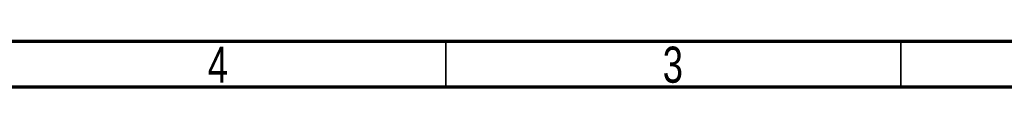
# Model space of a CAD drawing. Header units: inches. Extents: x 0.6 to 16.3, y 0.2 to 11.5.
# Tile 11 of 30: x 8.6 to 12.8, y 11.3 to 11.5. Entities that reach past the tile are written whole.
import ezdxf

# ---------------------------------------------------------------- set-up
doc = ezdxf.new("R2010")
doc.units = ezdxf.units.IN
doc.header["$MEASUREMENT"] = 0
doc.styles.add('SLDTEXTSTYLE0', font='TXT', dxfattribs={"width": 0.75})

msp = doc.modelspace()

# ---------------------------------------------------------------- linework, layer by layer
at = {"color": 7, "linetype": 'Continuous', "lineweight": 70}
for p, q in [((0.5906, 11.4961), (16.3386, 11.4961)), ((0.7874, 11.2992), (16.1417, 11.2992))]:
    msp.add_line(p, q, dxfattribs=at)
at = {"color": 7, "linetype": 'Continuous', "lineweight": 35}
for p, q in [((10.4331, 11.2992), (10.4331, 11.4961)), ((12.4016, 11.2992), (12.4016, 11.4961))]:
    msp.add_line(p, q, dxfattribs=at)

# ---------------------------------------------------------------- texts
at = {"color": 7, "linetype": 'Continuous', "lineweight": 0, "char_height": 0.1562, "attachment_point": 2, "style": 'SLDTEXTSTYLE0'}
for s, insert in [('4', (9.4472, 11.4728)), ('3', (11.4157, 11.4728))]:
    msp.add_mtext(s, dxfattribs=dict(at, insert=insert))

doc.saveas('drawing.dxf')
